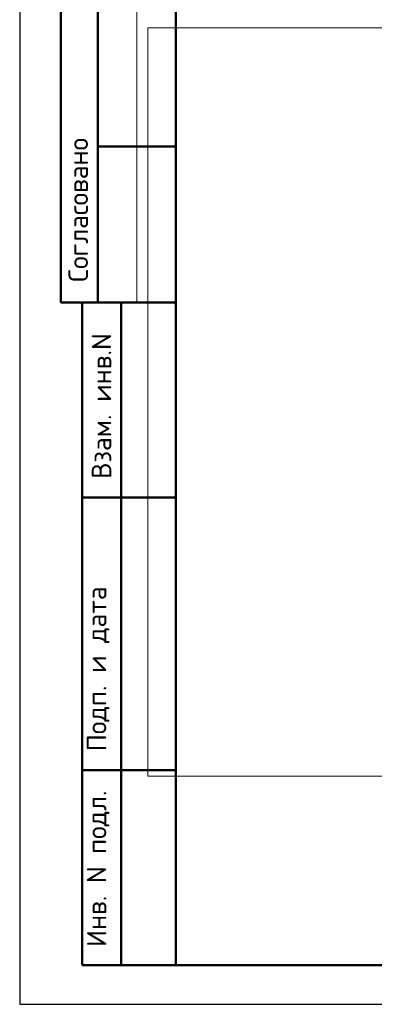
# Model space of a CAD drawing. Header units: millimetres. Extents: x 0 to 21005, y 0 to 14855.
# Tile 1 of 18: x 0 to 2271, y 0 to 6312. Entities that reach past the tile are written whole.
import ezdxf

# ---------------------------------------------------------------- set-up
doc = ezdxf.new("R2010")
doc.units = ezdxf.units.MM
doc.layers.add('Standard', color=7, linetype='Continuous', lineweight=25)
doc.styles.add('ISOCPEUR', font='txt')

msp = doc.modelspace()

# ---------------------------------------------------------------- linework, layer by layer
at = {"layer": 'Standard', "color": 7, "linetype": 'Continuous', "lineweight": 25, "transparency": 33554687}
msp.add_line((1000, 14600), (1000, 529.1), dxfattribs=at)
at = {"layer": 'Standard', "color": 7, "linetype": 'Continuous', "lineweight": 50, "transparency": 33554687}
for p, q in [((263.4, 7750), (263.4, 4500)), ((263.4, 7750), (263.4, 4500)), ((500, 7750), (500, 4500)), ((1000, 5500), (500, 5500)), ((0, 4500), (3.1, 4500)), ((263.4, 4500), (1000, 4500)), ((400, 250), (400, 4500)), ((400, 250), (400, 4500)), ((650, 250), (650, 4500)), ((400, 3250), (1000, 3250)), ((400, 1500), (1000, 1500)), ((1000, 250), (400, 250))]:
    msp.add_line(p, q, dxfattribs=at)
at = {"layer": 'Standard', "color": 7, "linetype": 'Continuous', "lineweight": 13, "transparency": 33554687}
msp.add_line((750, 7750), (750, 4500), dxfattribs=at)
at = {"layer": 'Standard', "color": 7, "linetype": 'Continuous', "lineweight": 25, "transparency": 33554687}
msp.add_lwpolyline([(0, 0), (21000, 0), (21000, 14850), (0, 14850), (0, 0)], close=True, dxfattribs=at)
at = {"layer": 'Standard', "color": 7, "linetype": 'Continuous', "lineweight": 50, "transparency": 33554687}
msp.add_lwpolyline([(1000, 14600), (20750, 14600), (20750, 250), (1000, 250), (1000, 14600)], close=True, dxfattribs=at)
at = {"layer": 'Standard', "color": 7, "linetype": 'Continuous', "lineweight": 13, "transparency": 33554687}
msp.add_lwpolyline([(10645.2, 6260.6), (820.5, 6260.6), (820.5, 1461.6), (10645.2, 1461.6), (10645.2, 6260.6)], dxfattribs=at)

# ---------------------------------------------------------------- texts
at = {"layer": 'Standard', "color": 7, "linetype": 'Continuous', "lineweight": 50, "transparency": 33554687, "char_height": 125, "attachment_point": 7, "rotation": 90, "style": 'ISOCPEUR'}
for s, insert, width in [('\\A1;{\\fISOCPEUR|i0|b0;\\H125.000000;\\W1.000000;\\C7;Согласовано}\\P', (437.5, 4630.7), 1035.938), ('\\A1;{\\fISOCPEUR|i0|b0;\\H125.000000;\\W1.000000;\\C7;Взам. инв.N}\\P', (586.5, 3367.9), 954.549), ('\\A1;{\\fISOCPEUR|i0|b0;\\H125.000000;\\W1.000000;\\C7;Подп. и дата}\\P', (574.7, 1621.1), 1098.529), ('\\A1;{\\fISOCPEUR|i0|b0;\\H125.000000;\\W1.000000;\\C7;Инв. N подл.}\\P', (574.7, 367), 1010.897)]:
    msp.add_mtext(s, dxfattribs=dict(at, insert=insert, width=width))

doc.saveas('drawing.dxf')
